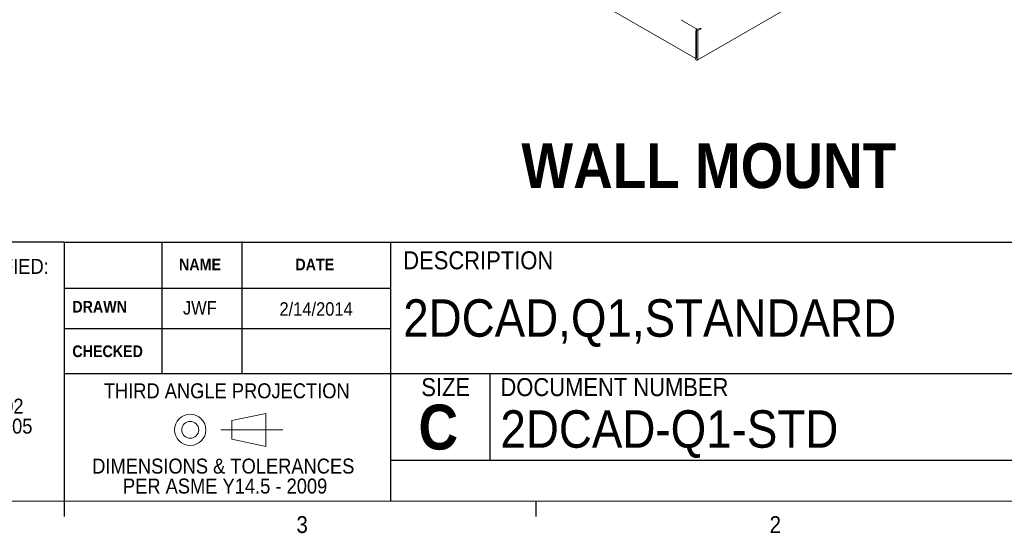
# Model space of a CAD drawing. Header units: inches. Extents: x 0 to 109, y 0 to 85.
# Tile 32 of 60: x 67 to 94, y 1 to 15. Entities that reach past the tile are written whole.
import ezdxf

# ---------------------------------------------------------------- set-up
doc = ezdxf.new("R2010")
doc.units = ezdxf.units.IN
doc.header["$MEASUREMENT"] = 0
doc.linetypes.add('CENTERX2', pattern=[0.8, 0.5, -0.1, 0.1, -0.1])
doc.layers.add('FORMAT', color=7, linetype='Continuous')
doc.styles.add('SLDTEXTSTYLE0', font='GOTHIC.TTF', dxfattribs={"width": 0.913})
doc.styles.add('SLDTEXTSTYLE1', font='GOTHICB.TTF', dxfattribs={"width": 0.913})

# ---------------------------------------------------------------- blocks, each defined once
blk = doc.blocks.new('Block1')
at = {"color": 7, "linetype": 'Continuous', "lineweight": 0, "ltscale": 5}
for p, q in [((47.749, 18.203), (48.698, 18.399)), ((48.698, 18.399), (48.698, 17.484)), ((47.749, 18.203), (47.749, 17.68)), ((48.698, 17.484), (47.749, 17.68))]:
    blk.add_line(p, q, dxfattribs=at)
at = {"color": 7, "linetype": 'CENTERX2', "lineweight": 0, "ltscale": 5}
blk.add_line((47.447, 17.942), (49.167, 17.942), dxfattribs=at)
at = {"color": 7, "linetype": 'Continuous', "lineweight": 0, "ltscale": 5}
for radius in [0.436, 0.235]:
    blk.add_circle((46.593, 17.942), radius, dxfattribs=at)
blk = doc.blocks.new('SW_NOTE_2')
at = {"layer": 'FORMAT', "color": 0, "ltscale": 5, "attachment_point": 1}
for s, insert, char_height, style in [('UNLESS OTHERWISE SPECIFIED:', (0, 0.532), 0.41667, 'SLDTEXTSTYLE0'), ('DIMENSIONS ARE IN ', (0, -0.579), 0.41667, 'SLDTEXTSTYLE0'), ('INCHES', (5.242, -0.579), 0.4167, 'SLDTEXTSTYLE1'), ('DEFAULT TOLERANCES:', (0, -1.69), 0.41667, 'SLDTEXTSTYLE0'), ('ANGLES  ', (0, -2.801), 0.4167, 'SLDTEXTSTYLE0'), ('%%p', (2.401, -2.801), 0.4167, 'SLDTEXTSTYLE0'), ('   1', (2.798, -2.801), 0.4167, 'SLDTEXTSTYLE0'), ('%%d', (3.541, -2.801), 0.4167, 'SLDTEXTSTYLE0'), ('TWO PLACE DECIMAL    ', (0, -3.357), 0.41667, 'SLDTEXTSTYLE0'), ('%%p', (6.278, -3.357), 0.4167, 'SLDTEXTSTYLE0'), (' .02', (6.675, -3.357), 0.4167, 'SLDTEXTSTYLE0'), ('THREE PLACE DECIMAL  ', (0, -3.912), 0.41667, 'SLDTEXTSTYLE0'), ('%%p', (6.242, -3.912), 0.4167, 'SLDTEXTSTYLE0'), (' .005', (6.639, -3.912), 0.4167, 'SLDTEXTSTYLE0'), ('DO NOT SCALE DRAWING', (0, -5.023), 0.41667, 'SLDTEXTSTYLE0')]:
    blk.add_mtext(s, dxfattribs=dict(at, insert=insert, char_height=char_height, style=style))
blk = doc.blocks.new('SW_NOTE_3')
at = {"layer": 'FORMAT', "color": 0, "ltscale": 5, "char_height": 0.41667, "attachment_point": 2, "style": 'SLDTEXTSTYLE0'}
for s, insert in [('DIMENSIONS & TOLERANCES', (3.711, 0.532)), (' PER ASME Y14.5 - 2009', (3.691, -0.023))]:
    blk.add_mtext(s, dxfattribs=dict(at, insert=insert))

msp = doc.modelspace()

# ---------------------------------------------------------------- linework, layer by layer
at = {"color": 7, "linetype": 'Continuous', "lineweight": 15, "ltscale": 5}
for p, q in [((73.7496, 21.3258), (85.814, 14.3611)), ((85.8539, 14.319), (94.9579, 19.5746)), ((85.814, 15.1967), (85.4427, 15.4111)), ((85.814, 15.1232), (85.814, 14.3881)), ((85.8618, 15.1834), (85.8282, 15.164)), ((85.8282, 15.164), (85.8705, 15.1396)), ((85.8282, 14.38), (85.8282, 15.164)), ((85.8705, 15.1396), (85.9341, 15.1763)), ((85.8705, 14.3556), (85.8705, 15.1396)), ((85.9111, 15.1896), (85.9341, 15.1763)), ((85.9112, 15.1896), (85.9341, 15.1764)), ((85.948, 15.2089), (85.9269, 15.1967)), ((85.9269, 15.1967), (85.948, 15.1845)), ((85.948, 15.1845), (85.9341, 15.1764)), ((85.9341, 15.1763), (85.9341, 15.1764)), ((85.948, 15.2089), (85.948, 15.1845)), ((85.814, 14.3718), (85.8158, 14.3728)), ((85.814, 14.3718), (85.814, 14.323)), ((85.8158, 14.3728), (85.8282, 14.38))]:
    msp.add_line(p, q, dxfattribs=at)
at = {"color": 7, "linetype": 'Continuous', "lineweight": 15, "ltscale": 25}
for centre, radius, start, end in [((85.4592, 15.4476), 0.0401, 185.6948, 245.62534), ((85.8705, 15.3056), 0.1227, 242.60967, 297.39033), ((85.9329, 15.1185), 0.1189, 144.42798, 177.7302), ((85.8755, 14.3876), 0.0615, 179.52463, 193.90966), ((85.8196, 14.3786), 0.00873, 230.79671, 9.21404), ((85.8361, 14.35), 0.0348, 230.79671, 9.21404)]:
    msp.add_arc(centre, radius, start, end, dxfattribs=at)
at = {"layer": 'FORMAT', "ltscale": 5}
for p, q in [((68.2394, 9.2573), (59.0745, 9.2573)), ((68.2394, 9.2573), (68.2394, 5.5986)), ((68.2394, 9.2573), (77.3242, 9.2573)), ((70.9588, 9.2573), (70.9588, 5.5986)), ((73.1844, 9.2696), (73.1844, 5.5986)), ((77.3242, 9.2573), (77.3242, 2.053)), ((77.3242, 9.2573), (107.6144, 9.2573)), ((68.2394, 7.9786), (77.3242, 7.9786)), ((68.2394, 6.8587), (77.3242, 6.8587)), ((68.2394, 5.5986), (77.3242, 5.5986)), ((68.2394, 5.5986), (68.2394, 2.053)), ((77.3242, 5.5986), (107.6144, 5.5986)), ((80.0848, 5.5986), (80.0848, 3.1936)), ((77.3242, 3.1936), (107.6144, 3.1936)), ((68.2394, 2.053), (68.2394, 1.629)), ((81.3644, 2.053), (81.3644, 1.629))]:
    msp.add_line(p, q, dxfattribs=at)
at = {"layer": 'FORMAT', "lineweight": 0, "ltscale": 5}
msp.add_line((107.6144, 2.053), (2.6144, 2.053), dxfattribs=at)

# ---------------------------------------------------------------- block references
at = {"layer": 'FORMAT', "color": 7, "ltscale": 5}
for name, p in [('SW_NOTE_2', (59.5891, 8.2589)), ('SW_NOTE_3', (68.958, 2.7033))]:
    msp.add_blockref(name, p, dxfattribs=at)
at = {"layer": 'FORMAT', "ltscale": 5}
msp.add_blockref('Block1', (25.1563, -13.9074), dxfattribs=at)

# ---------------------------------------------------------------- texts
at = {"color": 7, "linetype": 'Continuous', "lineweight": 0, "ltscale": 5, "insert": (80.9595, 12.0081), "char_height": 1.25, "attachment_point": 1, "style": 'SLDTEXTSTYLE1'}
msp.add_mtext('WALL MOUNT', dxfattribs=at)
at = {"layer": 'FORMAT', "color": 7, "ltscale": 5}
for s, insert, char_height, attachment_point, style in [('NAME', (72.0223, 8.7967), 0.325, 2, 'SLDTEXTSTYLE1'), ('DATE', (75.2142, 8.7967), 0.325, 2, 'SLDTEXTSTYLE1'), ('DESCRIPTION', (77.6748, 9.0011), 0.5, 1, 'SLDTEXTSTYLE0'), ('2DCAD,Q1,STANDARD', (77.6748, 7.6663), 1.041667, 1, 'SLDTEXTSTYLE0'), ('DRAWN', (68.4695, 7.6221), 0.325, 1, 'SLDTEXTSTYLE1'), ('JWF', (72.0163, 7.6166), 0.375, 2, 'SLDTEXTSTYLE0'), ('2/14/2014', (75.2507, 7.5851), 0.375, 2, 'SLDTEXTSTYLE0'), ('CHECKED', (68.4706, 6.3836), 0.325, 1, 'SLDTEXTSTYLE1'), ('SIZE', (78.1769, 5.4738), 0.5, 1, 'SLDTEXTSTYLE0'), ('DOCUMENT NUMBER', (80.3782, 5.4738), 0.5, 1, 'SLDTEXTSTYLE0'), ('THIRD ANGLE PROJECTION', (72.7645, 5.3294), 0.416667, 2, 'SLDTEXTSTYLE0'), ('C', (78.098, 4.7369), 1.25, 1, 'SLDTEXTSTYLE1'), ('2DCAD-Q1-STD', (80.3782, 4.5794), 1.041667, 1, 'SLDTEXTSTYLE0'), ('3', (74.7027, 1.6345), 0.4688, 1, 'SLDTEXTSTYLE0'), ('2', (87.8648, 1.6345), 0.4688, 1, 'SLDTEXTSTYLE0')]:
    msp.add_mtext(s, dxfattribs=dict(at, insert=insert, char_height=char_height, attachment_point=attachment_point, style=style))

doc.saveas('drawing.dxf')
